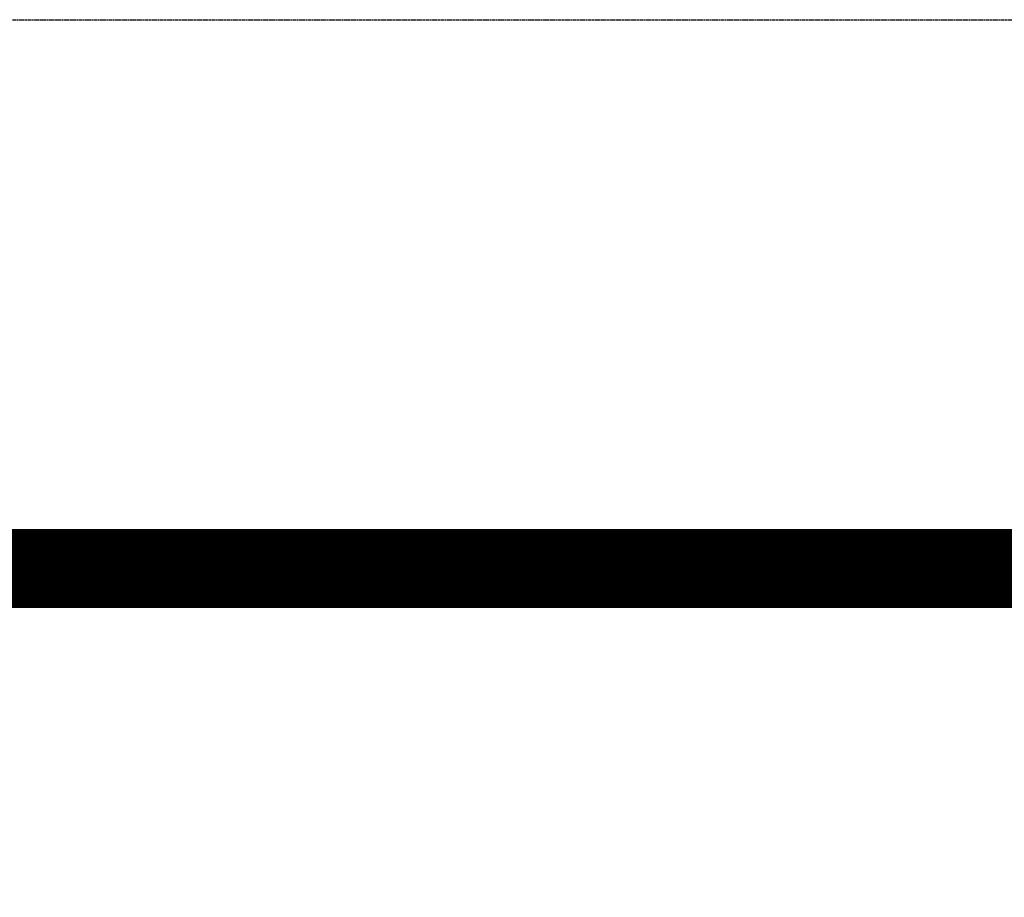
# Model space of a CAD drawing. Header units: millimetres. Extents: x -4577 to 1032787, y -66234 to 201209.
# Tile 249 of 256: x 26772 to 27021, y -46898 to -46676. Entities that reach past the tile are written whole.
import ezdxf

# ---------------------------------------------------------------- set-up
doc = ezdxf.new("R2010")
doc.units = ezdxf.units.MM
for name, pattern in [('510_5_2OG_ELT_1004$0$11-07-22_DS_2OG$0$AUSGEZOGEN', [0]), ('510_5_2OG_ELT_1004$0$11-07-22_DS_2OG$0$STRICHLINIE_S4', [0.095, 0.06, -0.035]), ('510_5_2OG_ELT_1004$0$VERDECKT', [9.525, 6.35, -3.175])]:
    doc.linetypes.add(name, pattern=pattern)
doc.layers.add('510_5_2OG_ELT_1004$0$11-07-22_DS_2OG$0$Tragende_Bauteile', color=8, linetype='510_5_2OG_ELT_1004$0$11-07-22_DS_2OG$0$AUSGEZOGEN')
doc.layers.add('510_5_2OG_ELT_1004$0$Brandabschnitt', color=6, linetype='510_5_2OG_ELT_1004$0$VERDECKT')

# ---------------------------------------------------------------- blocks, each defined once
blk = doc.blocks.new('510_5_2OG_ELT_1004')
at = {"layer": '510_5_2OG_ELT_1004$0$11-07-22_DS_2OG$0$Tragende_Bauteile', "linetype": '510_5_2OG_ELT_1004$0$11-07-22_DS_2OG$0$STRICHLINIE_S4'}
blk.add_line((26750, -46675.6), (28050, -46675.6), dxfattribs=at)
at = {"layer": '510_5_2OG_ELT_1004$0$Brandabschnitt', "lineweight": 25, "const_width": 20, "flags": 128}
blk.add_lwpolyline([(23679.28, -55430.7), (23679.28, -46814.54), (29258.14, -46814.54), (29258.14, -55410.98)], dxfattribs=at)

msp = doc.modelspace()

# ---------------------------------------------------------------- block references
msp.add_blockref('510_5_2OG_ELT_1004', (0, -0.05))

doc.saveas('drawing.dxf')
